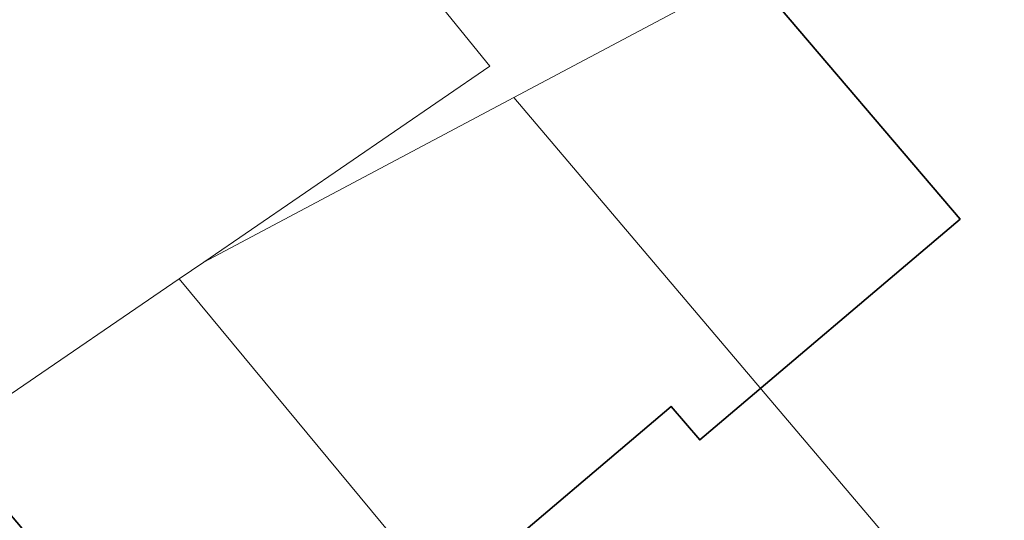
# Model space of a CAD drawing. Header units: millimetres. Extents: x 162876 to 168130, y 402614 to 405602.
# Tile 58 of 256: x 164492 to 164604, y 403510 to 403567. Entities that reach past the tile are written whole.
import ezdxf

# ---------------------------------------------------------------- set-up
doc = ezdxf.new("R2010")
doc.units = ezdxf.units.MM
for name, color, linetype, lineweight in [('X-CA190022.004-UO-BGT_Ondergrond$0$GE_401_OTDErf_Vlak_GEM', 253, 'Continuous', 9), ('X-CA190022.004-UO-BGT_Ondergrond$0$GE_601_PNDgrondvlakpand_Vlak_MV_GEM', 34, 'Continuous', 35), ('X-CA190022.004-UO-KAD_Percelen$0$B-WE-KG-GRENS_PERCEEL-GV', 150, 'Continuous', 9)]:
    doc.layers.add(name, color=color, linetype=linetype, lineweight=lineweight)

msp = doc.modelspace()

# ---------------------------------------------------------------- linework, layer by layer
at = {"layer": 'X-CA190022.004-UO-BGT_Ondergrond$0$GE_401_OTDErf_Vlak_GEM', "flags": 128}
msp.add_lwpolyline([(164530.647, 403623.959), (164598.519, 403544.243), (164568.923, 403519.111), (164565.663, 403522.933), (164542.901, 403503.552), (164516.038, 403480.699), (164504.131, 403494.661), (164492.288, 403508.547), (164487.071, 403514.664)], dxfattribs=at)
at = {"layer": 'X-CA190022.004-UO-BGT_Ondergrond$0$GE_601_PNDgrondvlakpand_Vlak_MV_GEM', "flags": 128}
for points in [[(164530.647, 403623.959), (164598.519, 403544.243)], [(164598.519, 403544.243), (164568.923, 403519.111), (164565.663, 403522.933), (164542.901, 403503.552), (164516.038, 403480.699), (164504.131, 403494.661), (164492.288, 403508.547), (164487.071, 403514.664)]]:
    msp.add_lwpolyline(points, dxfattribs=at)
at = {"layer": 'X-CA190022.004-UO-KAD_Percelen$0$B-WE-KG-GRENS_PERCEEL-GV', "flags": 128}
for points in [[(164647.195, 403686.411), (164619.699, 403647.22), (164575.66, 403678.594), (164564.256, 403662.135), (164558.185, 403658.044), (164494.199, 403624.297), (164545.056, 403561.645), (164512.506, 403539.358), (164547.782, 403558.103), (164610.511, 403591.436), (164638.33, 403616.453), (164699.351, 403671.327), (164715.475, 403665.526), (164707.202, 403676.7), (164668.834, 403682.913)], [(164450.199, 403496.696), (164509.715, 403537.447), (164512.506, 403539.358), (164545.056, 403561.645), (164494.199, 403624.297), (164459.617, 403606.058), (164472.096, 403592.586), (164471.445, 403592.032), (164442.473, 403567.38), (164412.082, 403541.534), (164444.596, 403503.272)], [(164638.33, 403616.453), (164610.511, 403591.436), (164547.782, 403558.103), (164595.838, 403501.354), (164654.869, 403529.019), (164648.623, 403536.343), (164642.773, 403543.203), (164674.031, 403570.572)], [(164509.715, 403537.447), (164552.161, 403486.189), (164554.233, 403483.687), (164555.326, 403482.367), (164595.838, 403501.354), (164547.782, 403558.103), (164512.506, 403539.358)], [(164509.715, 403537.447), (164450.199, 403496.696), (164487.991, 403452.346), (164524.012, 403469.383), (164554.233, 403483.687), (164552.161, 403486.189)]]:
    msp.add_lwpolyline(points, close=True, dxfattribs=at)

doc.saveas('drawing.dxf')
